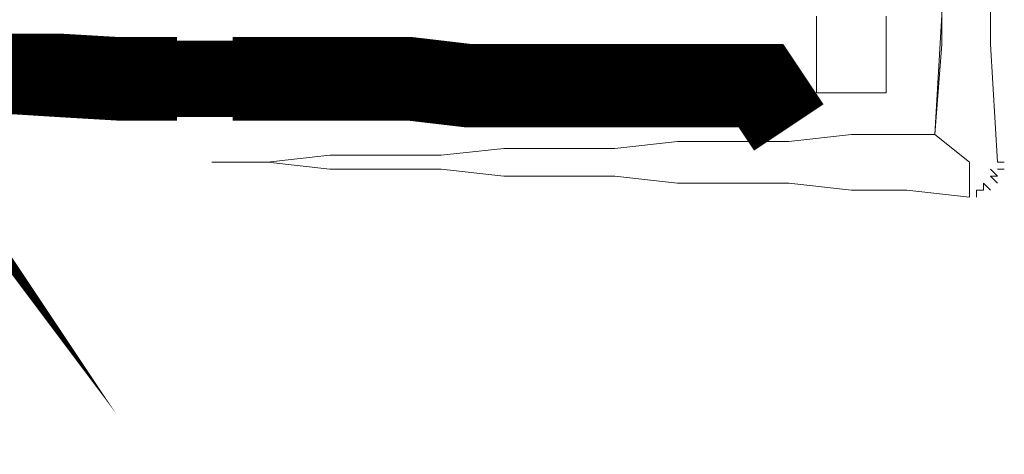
# Model space of a CAD drawing. Header units: millimetres. Extents: x 0 to 12515, y 0 to 27803.
# Tile 48 of 97: x 11482 to 11542, y 19767 to 19794. Entities that reach past the tile are written whole.
import ezdxf

# ---------------------------------------------------------------- set-up
doc = ezdxf.new("R2010")
doc.units = ezdxf.units.MM
doc.layers.add('PDF_A-TABELKA', color=7, linetype='Continuous')
doc.layers.add('SQ_TAB TEKST', color=8, linetype='Continuous', lineweight=0)

# ---------------------------------------------------------------- blocks, each defined once
blk = doc.blocks.new('tabelka')
at = {"layer": 'PDF_A-TABELKA', "lineweight": 0}
for points, format in [([(25697.98551359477, -27716.97354481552, 5.115070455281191, 5.115070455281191, 0), (25698.19864153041, -27720.38359178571, 5.115070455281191, 5.115070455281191, 0), (25698.19864153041, -27723.79363875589, 5.115070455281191, 5.115070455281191, 0), (25698.41176946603, -27727.41681366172, 5.115070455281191, 5.115070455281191, 0), (25698.41176946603, -27731.03998856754, 4.688814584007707, 4.688814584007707, 0), (25698.41176946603, -27734.45003553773, 0, 0, 0), (25698.41176946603, -27738.28633837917, 0, 0, 0), (25698.62489740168, -27741.69638534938, 0, 0, 0), (25698.62489740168, -27745.31956025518, 0, 0, 0), (25698.83802533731, -27748.94273516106, 0, 0, 0), (25698.83802533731, -27752.35278213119, 0, 0, 0), (25698.83802533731, -27755.97595703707, 0, 0, 0), (25698.83802533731, -27763.00917891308, 0, 0, 0), (25698.83802533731, -27767.48486556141, 0, 0, 0), (25694.57546662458, -27767.48486556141, 0, 0, 0)], "xyseb"), ([(25662.39314834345, -27733.1712679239, 7.672605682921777, 7.672605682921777, 0), (25663.03253215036, -27732.31875618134, 0, 0, 0), (25663.45878802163, -27731.67937237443, 0, 0, 0)], "xyseb"), ([(25609.7505482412, -27731.4662444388, 7.672605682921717, 7.672605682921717, 0), (25610.17680411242, -27732.10562824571, 0, 0, 0), (25610.81618791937, -27732.95813998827, 0, 0, 0)], "xyseb"), ([(25703.95309579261, -27725.49866224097, -0.007256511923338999), (25701.82181643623, -27770.25552872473), (25696.70674598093, -27770.25552872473), (25692.87044313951, -27770.681784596), (25689.46039616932, -27770.681784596), (25686.05034919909, -27770.681784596), (25682.21404635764, -27771.10804046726), (25678.80399938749, -27771.10804046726), (25675.3939524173, -27771.10804046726), (25671.55764957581, -27771.53429633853), (25668.14760260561, -27771.53429633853), (25664.73755563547, -27771.53429633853), (25660.90125279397, -27771.96055220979), (25657.49120582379, -27771.96055220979), (25660.90125279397, -27771.96055220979), (25664.73755563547, -27772.38680808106), (25668.14760260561, -27772.38680808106), (25671.55764957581, -27772.38680808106), (25675.3939524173, -27772.81306395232), (25678.80399938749, -27772.81306395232), (25682.21404635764, -27772.81306395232), (25686.05034919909, -27773.23931982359), (25689.46039616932, -27773.23931982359), (25692.87044313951, -27773.23931982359), (25696.70674598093, -27773.66557569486), (25700.11679295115, -27773.66557569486), (25703.95309579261, -27774.09183156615), (25703.95309579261, -27773.66557569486), (25703.95309579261, -27774.09183156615), (25703.95309579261, -27771.96055220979), (25701.82181643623, -27770.25552872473), (25702.24807230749, -27764.71420239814), (25702.24807230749, -27761.30415542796)], "xyb"), ([(25692.87044313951, -27769.82927285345, 5.115070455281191, 5.115070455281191, 0), (25691.16541965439, -27767.27173762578, 5.115070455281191, 5.115070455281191, 0), (25687.32911681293, -27767.27173762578, 5.115070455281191, 5.115070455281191, 0), (25683.91906984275, -27767.27173762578, 5.115070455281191, 5.115070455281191, 0), (25680.29589493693, -27767.27173762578, 5.115070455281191, 5.115070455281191, 0), (25676.67272003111, -27767.27173762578, 5.115070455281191, 5.115070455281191, 0), (25673.26267306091, -27767.27173762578, 5.115070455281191, 5.115070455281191, 0), (25669.6394981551, -27766.84548175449, 5.115070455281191, 5.115070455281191, 0), (25666.01632324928, -27766.84548175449, 5.115070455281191, 5.115070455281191, 0), (25662.60627627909, -27766.84548175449, 5.115070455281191, 5.115070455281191, 0), (25658.76997343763, -27766.84548175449, 4.688814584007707, 4.688814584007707, 0), (25655.3599264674, -27766.84548175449, 5.115070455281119, 5.115070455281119, 0), (25651.73675156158, -27766.84548175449, 5.115070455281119, 5.115070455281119, 0), (25648.1135766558, -27766.63235381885, 5.115070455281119, 5.115070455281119, 0), (25644.70352968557, -27766.63235381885, 4.688814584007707, 4.688814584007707, 0), (25641.29348271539, -27766.41922588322, 5.115070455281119, 5.115070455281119, 0)], "xyseb")]:
    blk.add_lwpolyline(points, format=format, dxfattribs=at)
for points in [[(25698.83802533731, -27763.00917891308), (25698.83802533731, -27767.69799349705), (25694.57546662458, -27767.69799349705), (25694.57546662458, -27763.00917891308)], [(25705.23186340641, -27761.30415542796), (25705.23186340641, -27764.71420239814), (25705.65811927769, -27771.96055220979), (25706.08437514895, -27771.96055220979), (25705.65811927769, -27771.96055220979), (25705.23186340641, -27764.71420239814), (25705.23186340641, -27761.30415542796)], [(25694.57546662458, -27763.00917891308), (25694.57546662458, -27767.69799349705), (25691.16541965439, -27767.27173762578), (25687.32911681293, -27767.27173762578), (25683.91906984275, -27767.27173762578), (25680.50902287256, -27767.27173762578), (25676.67272003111, -27767.27173762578), (25673.26267306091, -27767.27173762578), (25669.85262609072, -27766.84548175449), (25666.01632324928, -27766.84548175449), (25662.60627627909, -27766.84548175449), (25658.76997343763, -27766.84548175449), (25655.3599264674, -27766.84548175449), (25651.94987949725, -27766.84548175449), (25648.1135766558, -27766.41922588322), (25644.70352968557, -27766.41922588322)], [(25703.95309579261, -27774.09183156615), (25703.95309579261, -27773.66557569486), (25703.95309579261, -27774.09183156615)], [(25705.23186340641, -27773.23931982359), (25705.23186340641, -27773.23931982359)], [(25705.23186340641, -27773.23931982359), (25705.23186340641, -27773.23931982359)]]:
    blk.add_lwpolyline(points, dxfattribs=at)
for points in [[(25703.95309579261, -27771.96055220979), (25703.95309579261, -27774.09183156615), (25700.11679295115, -27773.66557569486), (25696.70674598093, -27773.66557569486), (25692.87044313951, -27773.23931982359), (25689.46039616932, -27773.23931982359), (25686.05034919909, -27773.23931982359), (25682.21404635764, -27772.81306395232), (25678.80399938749, -27772.81306395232), (25675.3939524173, -27772.81306395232), (25671.55764957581, -27772.38680808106), (25668.14760260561, -27772.38680808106), (25664.73755563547, -27772.38680808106), (25660.90125279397, -27771.96055220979), (25657.49120582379, -27771.96055220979), (25660.90125279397, -27771.96055220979), (25664.73755563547, -27771.53429633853), (25668.14760260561, -27771.53429633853), (25671.55764957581, -27771.53429633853), (25675.3939524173, -27771.10804046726), (25678.80399938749, -27771.10804046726), (25682.21404635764, -27771.10804046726), (25686.05034919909, -27770.681784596), (25689.46039616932, -27770.681784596), (25692.87044313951, -27770.681784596), (25696.70674598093, -27770.25552872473), (25701.82181643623, -27770.25552872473)], [(25705.23186340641, -27772.81306395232), (25705.65811927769, -27773.23931982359), (25705.23186340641, -27772.81306395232), (25705.65811927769, -27772.81306395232), (25705.23186340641, -27772.38680808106), (25705.65811927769, -27772.81306395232), (25705.23186340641, -27772.81306395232), (25705.65811927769, -27773.23931982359)], [(25705.65811927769, -27772.38680808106), (25706.08437514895, -27772.38680808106)], [(25704.37935166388, -27773.66557569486), (25704.37935166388, -27774.09183156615), (25704.37935166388, -27773.66557569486), (25704.80560753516, -27773.66557569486), (25704.80560753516, -27773.23931982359), (25705.23186340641, -27773.66557569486), (25704.80560753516, -27773.23931982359), (25705.23186340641, -27773.66557569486), (25704.80560753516, -27773.23931982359), (25704.80560753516, -27773.66557569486), (25704.37935166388, -27773.66557569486), (25704.37935166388, -27774.09183156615)]]:
    blk.add_lwpolyline(points, close=True, dxfattribs=at)

msp = doc.modelspace()

# ---------------------------------------------------------------- block references
at = {"layer": 'SQ_TAB TEKST', "lineweight": 35}
msp.add_blockref('tabelka', (-14163.63369624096, 47557.05047775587), dxfattribs=at)

doc.saveas('drawing.dxf')
